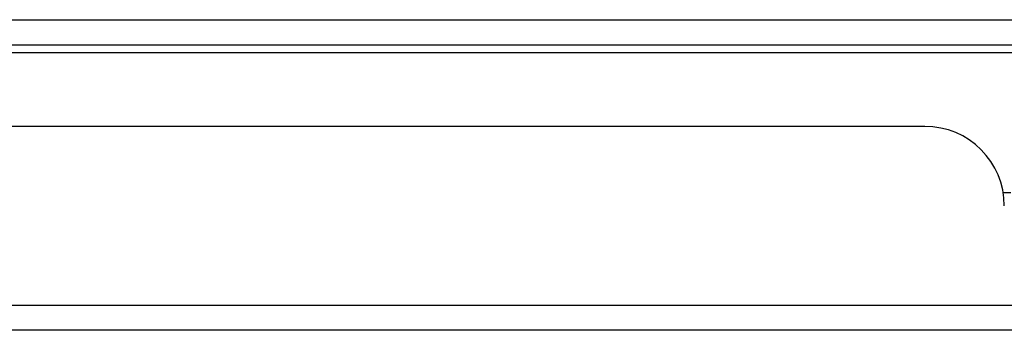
# Model space of a CAD drawing. Header units: inches. Extents: x 20 to 506, y 54 to 236.
# Tile 14 of 245: x 58.75 to 62.62, y 54.6 to 55.81. Entities that reach past the tile are written whole.
import ezdxf

# ---------------------------------------------------------------- set-up
doc = ezdxf.new("R2010")
doc.units = ezdxf.units.IN
doc.header["$MEASUREMENT"] = 0
doc.layers.add('Visible Edges(ANSI)', color=7, linetype='Continuous', lineweight=25)
doc.layers.add('Visible Tangent Edges(ANSI)', color=7, linetype='Continuous', lineweight=25)

msp = doc.modelspace()

# ---------------------------------------------------------------- linework, layer by layer
at = {"layer": 'Visible Edges(ANSI)'}
for p, q in [((20.3494, 55.7146), (68.1514, 55.7146)), ((62.3089, 55.395), (52.3939, 55.395)), ((62.6166, 55.135), (62.647, 55.135)), ((68.0529, 54.595), (20.4479, 54.595))]:
    msp.add_line(p, q, dxfattribs=at)
msp.add_arc((62.3089, 55.083), 0.312, 0, 90, dxfattribs=at)
at = {"layer": 'Visible Tangent Edges(ANSI)'}
for p, q in [((20.3494, 55.8136), (67.3843, 55.8136)), ((63.1221, 55.6836), (51.5808, 55.6836)), ((20.4479, 54.694), (68.0529, 54.694))]:
    msp.add_line(p, q, dxfattribs=at)

doc.saveas('drawing.dxf')
